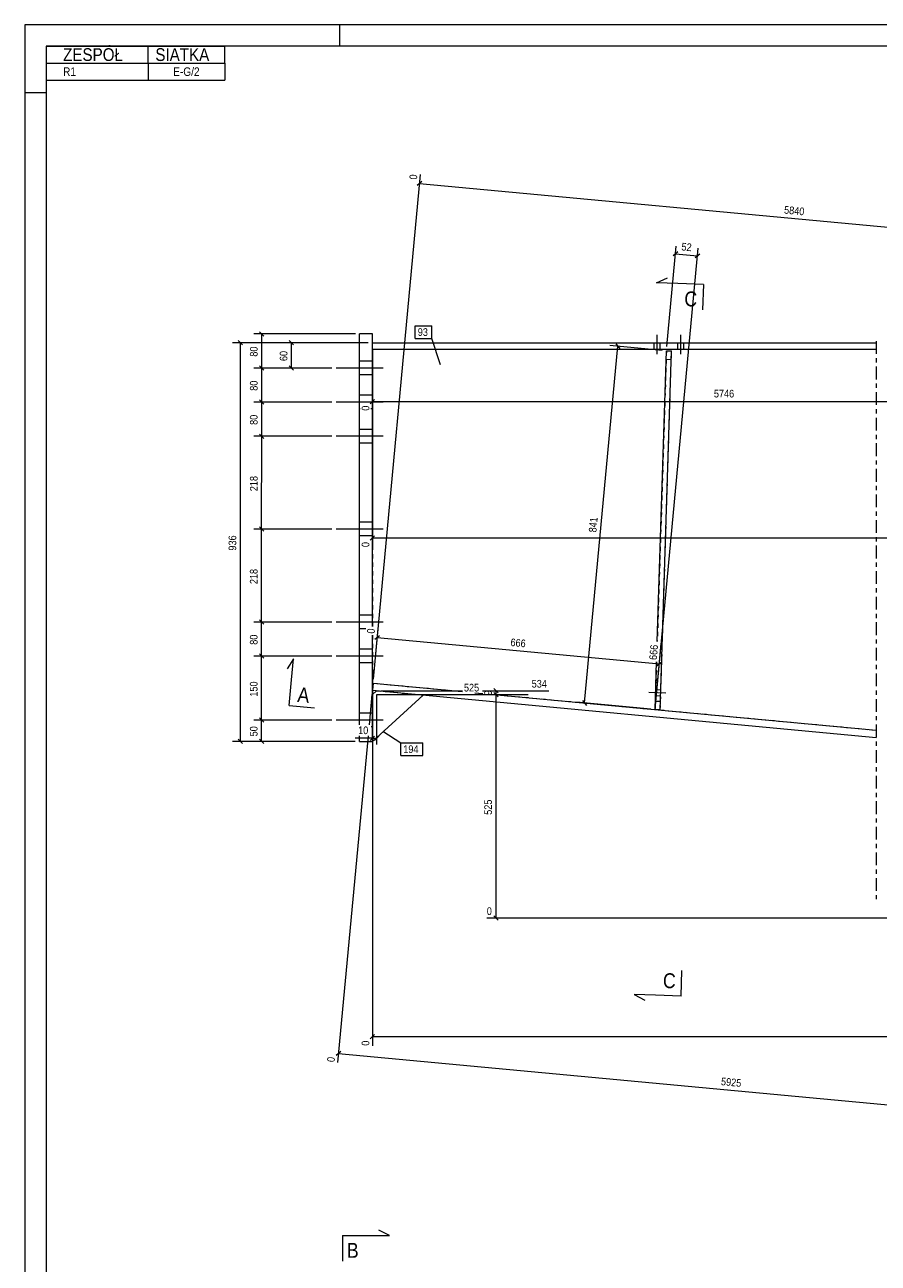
# Model space of a CAD drawing. Header units: millimetres. Extents: x 0 to 914, y 0 to 610.
# Tile 3 of 8: x 0 to 200, y 319 to 610. Entities that reach past the tile are written whole.
import ezdxf

# ---------------------------------------------------------------- set-up
doc = ezdxf.new("R2010")
doc.units = ezdxf.units.MM
for name, pattern in [('XKITLINE00', [0]), ('XKITLINE01', [4, 1, -1, 1, -1]), ('XKITLINE02', [4, 2, -2]), ('XKITLINE03', [6, 3, -1, 1, -1])]:
    doc.linetypes.add(name, pattern=pattern)
for name, color, linetype, lineweight in [('Arkusz rysunku', 3, 'Continuous', 0), ('Element', 2, 'Continuous', 0), ('Inny typ obiektu', 7, 'Continuous', 0), ('Przekrój', 7, 'Continuous', 0), ('Wymiar', 4, 'Continuous', 0), ('Znak elementu', 2, 'Continuous', 0), ('Śruba', 3, 'Continuous', 0)]:
    doc.layers.add(name, color=color, linetype=linetype, lineweight=lineweight)
doc.styles.add('ARIAL', font='ARIAL.TTF')

msp = doc.modelspace()

# ---------------------------------------------------------------- linework, layer by layer
at = {"layer": 'Arkusz rysunku', "linetype": 'XKITLINE00', "lineweight": 0}
for p, q in [((914, 610), (0, 610)), ((0, 610), (0, 0)), ((74, 605), (74, 610)), ((909, 605), (5, 605)), ((5, 605), (5, 5)), ((5, 594), (0, 594))]:
    msp.add_line(p, q, dxfattribs=at)
at = {"layer": 'Element', "linetype": 'XKITLINE00', "lineweight": 0}
for p, q in [((78.62, 445.71), (78.63, 537.45)), ((81.63, 537.45), (78.63, 537.45)), ((81.62, 468.82), (81.63, 537.45)), ((81.63, 535.39), (199.9, 535.39)), ((199.9, 533.79), (81.63, 533.79)), ((148.52, 465.26), (150.66, 533.5)), ((149.22, 449.27), (151.86, 533.46)), ((150.66, 533.5), (151.86, 533.46)), ((81.62, 441.85), (81.62, 466.76)), ((148.02, 449.31), (148.37, 460.53)), ((81.62, 455.45), (81.77, 455.44)), ((81.77, 455.44), (81.62, 453.84)), ((81.62, 453.84), (199.9, 442.8)), ((81.62, 452.84), (82.62, 453.75)), ((102.76, 453.48), (81.77, 455.44)), ((93.57, 452.73), (81.62, 441.85)), ((107.53, 453.03), (105.69, 453.2)), ((199.9, 444.41), (110.05, 452.8)), ((149.22, 449.27), (148.02, 449.31)), ((78.62, 441.85), (78.62, 443.19)), ((78.62, 441.85), (81.62, 441.85))]:
    msp.add_line(p, q, dxfattribs=at)
at = {"layer": 'Element', "linetype": 'XKITLINE01', "lineweight": 0}
for p, q in [((81.63, 533.79), (81.63, 535.39)), ((81.63, 533.79), (81.62, 468.82)), ((199.9, 533.79), (81.63, 533.79)), ((150.66, 533.5), (148.52, 465.26)), ((149.22, 449.27), (151.86, 533.46)), ((150.66, 533.5), (151.86, 533.46)), ((150.6, 531.5), (151.8, 531.47)), ((150.6, 531.5), (151.8, 531.47)), ((81.62, 466.76), (81.62, 455.45)), ((148.37, 460.53), (148.02, 449.31)), ((102.76, 453.48), (81.62, 455.45)), ((82.62, 453.75), (93.57, 452.73)), ((81.62, 441.85), (81.62, 452.84)), ((107.53, 453.03), (105.69, 453.2)), ((199.9, 444.41), (110.05, 452.8)), ((148.08, 451.31), (149.28, 451.27)), ((148.08, 451.31), (149.28, 451.27)), ((148.02, 449.31), (149.22, 449.27))]:
    msp.add_line(p, q, dxfattribs=at)
at = {"layer": 'Element', "linetype": 'XKITLINE03', "lineweight": 0}
msp.add_line((199.9, 535.79), (199.9, 404.16), dxfattribs=at)
at = {"layer": 'Inny typ obiektu', "linetype": 'XKITLINE00', "lineweight": 0}
for p, q in [((5, 605), (47, 605)), ((5, 605), (5, 601)), ((29, 601), (29, 605)), ((47, 601), (47, 605)), ((5, 601), (47, 601)), ((5, 601), (5, 597)), ((29, 601), (29, 597)), ((47, 601), (47, 597)), ((5, 597), (47, 597))]:
    msp.add_line(p, q, dxfattribs=at)
at = {"layer": 'Przekrój', "linetype": 'XKITLINE00', "lineweight": 0}
for p, q in [((148.36, 549.43), (150.9, 550.6)), ((153.36, 549.27), (148.36, 549.43)), ((159.35, 549.08), (153.36, 549.27)), ((159.35, 549.08), (159.17, 543.09)), ((63.1, 461.25), (61.63, 458.88)), ((62.64, 456.27), (63.1, 461.25)), ((62.08, 450.3), (62.64, 456.27)), ((62.08, 450.3), (68.06, 449.74)), ((154.11, 382.1), (154.3, 388.1)), ((143.12, 382.45), (145.58, 381.12)), ((148.11, 382.29), (143.12, 382.45)), ((154.11, 382.1), (148.11, 382.29)), ((74.63, 325.92), (74.63, 319.92)), ((74.63, 325.92), (80.63, 325.92)), ((80.63, 325.92), (85.63, 325.92)), ((85.63, 325.92), (83.13, 327.17))]:
    msp.add_line(p, q, dxfattribs=at)
at = {"layer": 'Wymiar', "linetype": 'XKITLINE00', "lineweight": 0}
for p, q in [((81.86, 456.43), (92.92, 574.87)), ((93.27, 573.19), (92.16, 572.27)), ((92.72, 572.73), (268.87, 556.29)), ((150.75, 534.5), (152.95, 558.08)), ((148.11, 450.3), (158.12, 557.6)), ((153.34, 556.69), (152.23, 555.77)), ((152.78, 556.23), (157.95, 555.75)), ((158.51, 556.21), (157.4, 555.29)), ((55.12, 537.96), (56.14, 536.94)), ((80.63, 535.39), (48.76, 535.39)), ((50.11, 535.9), (51.13, 534.88)), ((50.62, 441.85), (50.62, 535.39)), ((77.63, 537.45), (53.77, 537.45)), ((55.63, 529.45), (55.63, 537.45)), ((80.63, 535.39), (60.77, 535.39)), ((62.12, 535.9), (63.14, 534.88)), ((62.63, 529.45), (62.63, 535.39)), ((149.66, 533.59), (137.4, 534.74)), ((138.79, 535.12), (139.71, 534.01)), ((81.63, 532.79), (81.63, 487.44)), ((81.63, 532.79), (81.63, 519.44)), ((131.44, 450.86), (139.25, 534.57)), ((72.13, 529.45), (53.77, 529.45)), ((72.13, 529.45), (53.77, 529.45)), ((55.12, 529.96), (56.14, 528.94)), ((55.12, 529.96), (56.14, 528.94)), ((55.63, 521.45), (55.63, 529.45)), ((72.13, 529.45), (60.77, 529.45)), ((62.12, 529.96), (63.14, 528.94)), ((72.13, 521.45), (53.77, 521.45)), ((72.13, 521.45), (53.77, 521.45)), ((55.12, 521.96), (56.14, 520.94)), ((55.12, 521.96), (56.14, 520.94)), ((55.63, 513.45), (55.63, 521.45)), ((82.14, 522.1), (81.12, 521.08)), ((81.63, 521.59), (247.33, 521.58)), ((72.13, 513.45), (53.77, 513.45)), ((72.13, 513.45), (53.77, 513.45)), ((55.12, 513.96), (56.14, 512.94)), ((55.12, 513.96), (56.14, 512.94)), ((55.62, 491.65), (55.63, 513.45)), ((72.13, 491.65), (53.76, 491.65)), ((72.13, 491.65), (53.76, 491.65)), ((55.12, 492.16), (56.13, 491.14)), ((55.12, 492.16), (56.13, 491.14)), ((55.62, 469.85), (55.62, 491.65)), ((82.14, 490.1), (81.12, 489.08)), ((81.63, 489.59), (456.96, 489.59)), ((72.12, 469.85), (53.76, 469.85)), ((72.12, 469.85), (53.76, 469.85)), ((55.11, 470.36), (56.13, 469.34)), ((55.11, 470.36), (56.13, 469.34)), ((55.62, 461.85), (55.62, 469.85)), ((81.86, 456.43), (82.97, 468.34)), ((83.33, 466.65), (82.22, 465.73)), ((82.77, 466.19), (149.02, 460.01)), ((55.11, 462.36), (56.13, 461.34)), ((55.11, 462.36), (56.13, 461.34)), ((148.11, 450.3), (149.46, 464.81)), ((72.12, 461.85), (53.76, 461.85)), ((72.12, 461.85), (53.76, 461.85)), ((55.62, 446.85), (55.62, 461.85)), ((149.57, 460.47), (148.46, 459.55)), ((81.62, 454.45), (81.62, 370.44)), ((83.62, 453.75), (102.76, 453.75)), ((107.49, 453.75), (123.03, 453.75)), ((110.14, 454.26), (111.16, 453.24)), ((110.14, 453.35), (111.16, 452.33)), ((110.14, 453.35), (111.16, 452.33)), ((110.65, 452.84), (110.65, 453.75)), ((81.53, 452.85), (80.86, 445.71)), ((81.62, 451.84), (81.62, 441.15)), ((82.62, 452.84), (107.53, 452.84)), ((82.62, 452.84), (118.17, 452.84)), ((82.62, 452.75), (82.62, 441.15)), ((110.05, 452.84), (112.09, 452.84)), ((110.65, 400.4), (110.65, 452.84)), ((147.02, 449.4), (129.58, 451.03)), ((130.98, 451.41), (131.9, 450.3)), ((72.12, 446.85), (53.76, 446.85)), ((72.12, 446.85), (53.76, 446.85)), ((55.11, 447.36), (56.13, 446.34)), ((55.11, 447.36), (56.13, 446.34)), ((55.62, 441.85), (55.62, 446.85)), ((77.62, 441.85), (48.76, 441.85)), ((50.11, 442.36), (51.13, 441.34)), ((77.62, 441.85), (53.76, 441.85)), ((55.11, 442.36), (56.13, 441.34)), ((80.63, 443.19), (73.47, 366.47)), ((81.62, 442.59), (77.6, 442.59)), ((81.62, 442.59), (77.6, 442.59)), ((82.13, 443.1), (81.11, 442.08)), ((81.62, 442.59), (82.62, 442.59)), ((83.13, 443.1), (82.11, 442.08)), ((261.65, 400.4), (108.49, 400.4)), ((110.14, 400.91), (111.16, 399.89)), ((82.13, 373.1), (81.11, 372.08)), ((81.62, 372.59), (450.98, 372.59)), ((74.22, 369.07), (73.11, 368.16)), ((73.67, 368.62), (258.32, 351.38))]:
    msp.add_line(p, q, dxfattribs=at)
at = {"layer": 'Znak elementu', "linetype": 'XKITLINE00', "lineweight": 0}
for p, q in [((91.68, 539.39), (95.55, 539.39)), ((91.68, 536.39), (91.68, 539.39)), ((95.55, 536.39), (95.55, 539.39)), ((91.68, 536.39), (95.55, 536.39)), ((97.62, 530.17), (95.55, 536.39)), ((84.04, 444.26), (88.28, 441.52)), ((88.28, 441.52), (93.49, 441.52)), ((88.28, 438.52), (88.28, 441.52)), ((93.49, 438.52), (93.49, 441.52)), ((88.28, 438.52), (93.49, 438.52))]:
    msp.add_line(p, q, dxfattribs=at)
at = {"layer": 'Śruba', "linetype": 'XKITLINE00', "lineweight": 0}
for p, q in [((147.76, 533.79), (147.76, 535.39)), ((148.46, 532.74), (148.46, 537.24)), ((149.16, 533.79), (149.16, 535.39)), ((153.36, 533.79), (153.36, 535.39)), ((154.06, 532.74), (154.06, 537.24)), ((154.76, 533.79), (154.76, 535.39)), ((84.13, 529.45), (73.13, 529.45)), ((84.13, 529.45), (73.13, 529.45)), ((84.13, 529.45), (73.13, 529.45)), ((84.13, 529.45), (73.13, 529.45)), ((81.63, 531.05), (78.63, 531.05)), ((81.63, 531.05), (78.63, 531.05)), ((81.63, 531.05), (78.63, 531.05)), ((81.63, 531.05), (78.63, 531.05)), ((81.63, 527.85), (78.63, 527.85)), ((81.63, 527.85), (78.63, 527.85)), ((81.63, 527.85), (78.63, 527.85)), ((81.63, 527.85), (78.63, 527.85)), ((84.13, 521.45), (73.13, 521.45)), ((84.13, 521.45), (73.13, 521.45)), ((84.13, 521.45), (73.13, 521.45)), ((84.13, 521.45), (73.13, 521.45)), ((81.63, 523.05), (78.63, 523.05)), ((81.63, 523.05), (78.63, 523.05)), ((81.63, 523.05), (78.63, 523.05)), ((81.63, 523.05), (78.63, 523.05)), ((78.75, 519.85), (78.63, 519.85)), ((78.75, 519.85), (78.63, 519.85)), ((78.75, 519.85), (78.63, 519.85)), ((78.75, 519.85), (78.63, 519.85)), ((81.63, 519.85), (81.27, 519.85)), ((81.63, 519.85), (81.27, 519.85)), ((81.63, 519.85), (81.27, 519.85)), ((81.63, 519.85), (81.27, 519.85)), ((81.63, 515.05), (78.63, 515.05)), ((81.63, 515.05), (78.63, 515.05)), ((84.13, 513.45), (73.13, 513.45)), ((84.13, 513.45), (73.13, 513.45)), ((81.63, 511.85), (78.63, 511.85)), ((81.63, 511.85), (78.63, 511.85)), ((84.13, 491.65), (73.13, 491.65)), ((84.13, 491.65), (73.13, 491.65)), ((81.63, 493.25), (78.63, 493.25)), ((81.63, 493.25), (78.63, 493.25)), ((81.62, 490.05), (78.62, 490.05)), ((81.62, 490.05), (78.62, 490.05)), ((81.62, 471.45), (78.62, 471.45)), ((81.62, 471.45), (78.62, 471.45)), ((84.12, 469.85), (73.12, 469.85)), ((84.12, 469.85), (73.12, 469.85)), ((80.07, 468.25), (78.62, 468.25)), ((80.07, 468.25), (78.62, 468.25)), ((81.62, 463.45), (78.62, 463.45)), ((81.62, 463.45), (78.62, 463.45)), ((81.62, 463.45), (78.62, 463.45)), ((81.62, 463.45), (78.62, 463.45)), ((84.12, 461.85), (73.12, 461.85)), ((84.12, 461.85), (73.12, 461.85)), ((84.12, 461.85), (73.12, 461.85)), ((84.12, 461.85), (73.12, 461.85)), ((81.62, 460.25), (78.62, 460.25)), ((81.62, 460.25), (78.62, 460.25)), ((81.62, 460.25), (78.62, 460.25)), ((81.62, 460.25), (78.62, 460.25)), ((146.56, 453.36), (150.56, 453.23)), ((148.16, 454.01), (149.36, 453.97)), ((148.12, 452.61), (149.32, 452.57)), ((81.62, 448.45), (78.62, 448.45)), ((81.62, 448.45), (78.62, 448.45)), ((81.62, 448.45), (78.62, 448.45)), ((81.62, 448.45), (78.62, 448.45)), ((84.12, 446.85), (73.12, 446.85)), ((84.12, 446.85), (73.12, 446.85)), ((84.12, 446.85), (73.12, 446.85)), ((84.12, 446.85), (73.12, 446.85)), ((81.62, 445.25), (81.31, 445.25)), ((81.62, 445.25), (81.31, 445.25)), ((81.62, 445.25), (81.31, 445.25)), ((81.62, 445.25), (81.31, 445.25))]:
    msp.add_line(p, q, dxfattribs=at)
at = {"layer": 'Śruba', "linetype": 'XKITLINE02', "lineweight": 0}
for p, q in [((146.56, 453.36), (150.56, 453.23)), ((148.16, 454.01), (149.36, 453.97)), ((148.12, 452.61), (149.32, 452.57))]:
    msp.add_line(p, q, dxfattribs=at)

# ---------------------------------------------------------------- texts
at = {"layer": 'Inny typ obiektu', "style": 'ARIAL', "width": 0.85}
for s, height, p in [('ZESPÓŁ', 3, (9, 601.5)), ('SIATKA', 3, (30.66, 601.5)), ('R1', 2, (9, 598)), ('E-G/2', 2, (34.85, 598))]:
    msp.add_text(s, height=height, dxfattribs=at).set_placement(p)
at = {"layer": 'Przekrój', "style": 'ARIAL', "width": 0.85}
for s, rotation, p in [('C', -1.7991, (154.82, 543.97)), ('A', -5.3342, (63.92, 451.13)), ('C', -1.7991, (149.8, 383.99))]:
    msp.add_text(s, height=3.5, rotation=rotation, dxfattribs=at).set_placement(p)
msp.add_text('B', height=3.5, dxfattribs=at).set_placement((75.63, 320.67))
at = {"layer": 'Wymiar', "style": 'ARIAL', "width": 0.85}
for s, rotation, p in [('0', 84.666, (92.08, 573.61)), ('5840', -5.3342, (178.23, 565.71)), ('52', -5.3342, (154.13, 557.07)), ('80', 89.9945, (54.67, 532.12)), ('60', 90.0002, (61.67, 531.09)), ('80', 89.9945, (54.67, 524.12)), ('5746', -0.0057, (161.81, 522.55)), ('0', 89.9945, (80.91, 519.44)), ('80', 89.9945, (54.67, 516.12)), ('218', 89.9945, (54.67, 500.55)), ('841', 84.666, (134.2, 490.81)), ('936', 90.0002, (49.66, 486.62)), ('0', 90.0002, (80.91, 487.44)), ('218', 89.9945, (54.66, 478.75)), ('0', 84.666, (82.13, 467.07)), ('80', 89.9945, (54.66, 464.52)), ('666', -5.3342, (113.99, 464.24)), ('666', 84.666, (148.38, 460.89)), ('150', 89.9945, (54.66, 452.35)), ('9', 90.0002, (109.69, 452.63)), ('50', 89.9945, (54.66, 443.02)), ('525', 90.0002, (109.69, 424.62)), ('0', 90.0002, (80.9, 370.44)), ('0', 84.666, (72.75, 366.54)), ('5925', -5.3342, (163.42, 361.2))]:
    msp.add_text(s, height=1.8, rotation=rotation, dxfattribs=at).set_placement(p)
for s, p in [('534', (119.03, 454.47)), ('525', (103.12, 453.56)), ('10', (78.28, 443.55)), ('0', (108.49, 401.12))]:
    msp.add_text(s, height=1.8, dxfattribs=at).set_placement(p)
at = {"layer": 'Znak elementu', "style": 'ARIAL', "width": 0.85}
for s, p in [('93', (92.28, 536.99)), ('194', (88.88, 439.12))]:
    msp.add_text(s, height=1.8, dxfattribs=at).set_placement(p)

doc.saveas('drawing.dxf')
